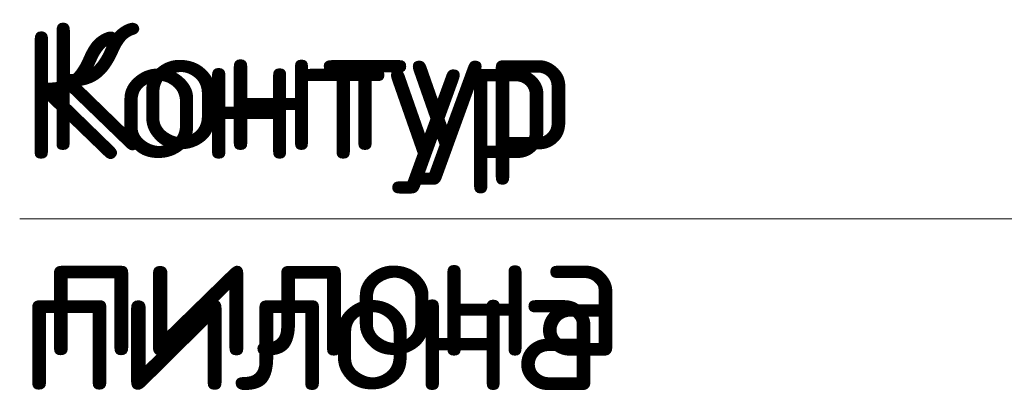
# Model space of a CAD drawing. Header units: metres. Extents: x -38 to 97, y -15 to 21.
# Tile 37 of 184: x 76.5886 to 76.8193, y 3.0913 to 3.1787. Entities that reach past the tile are written whole.
import ezdxf

# ---------------------------------------------------------------- set-up
doc = ezdxf.new("R2010")
doc.units = ezdxf.units.M

msp = doc.modelspace()

# ---------------------------------------------------------------- linework, layer by layer
at = {"color": 7, "linetype": 'Continuous', "lineweight": 13, "transparency": 33554687}
for q in [(76.91686, 3.13202), (76.91686, 3.13202), (76.89186, 3.13202)]:
    msp.add_line((76.58862, 3.13202), q, dxfattribs=at)

# ---------------------------------------------------------------- texts
at = {"color": 7, "linetype": 'Continuous', "lineweight": 13, "transparency": 33554687, "char_height": 0.03, "width": 0.146025, "attachment_point": 1}
for insert, line_spacing_factor in [((76.59373, 3.17813), 0.963855), ((76.58862, 3.17609), 1.084337), ((76.58862, 3.17609), 1.084337)]:
    msp.add_mtext('\\A1;{\\fISOCPEUR|i0|b0;\\H0.030000;\\W1.000000;\\C7;Контур}\\P{\\fISOCPEUR|i0|b0;\\H0.030000;\\W1.000000;\\C7;пилона}\\P', dxfattribs=dict(at, insert=insert, line_spacing_factor=line_spacing_factor))

doc.saveas('drawing.dxf')
